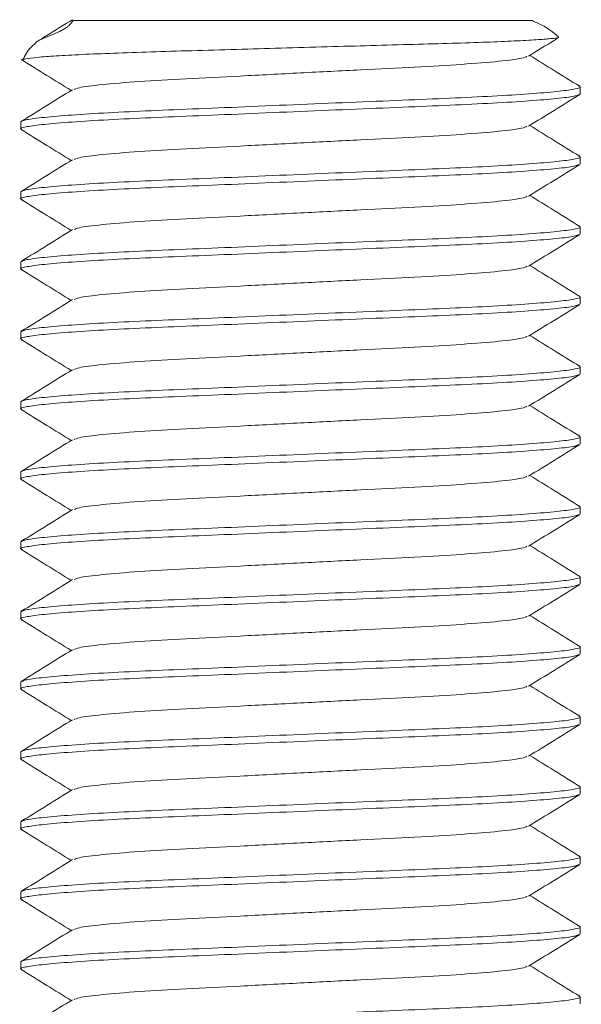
# Model space of a CAD drawing. Header units: millimetres. Extents: x 6 to 205, y 6 to 187.
# Tile 5 of 7: x 122 to 130, y 119 to 133. Entities that reach past the tile are written whole.
import ezdxf

# ---------------------------------------------------------------- set-up
doc = ezdxf.new("R2010")
doc.units = ezdxf.units.MM

msp = doc.modelspace()

# ---------------------------------------------------------------- linework, layer by layer
at = {"color": 7, "linetype": 'Continuous', "lineweight": 15}
for p, q in [((129.644, 132.89), (123.075, 132.89)), ((130.326, 131.84), (130.326, 131.94)), ((122.326, 131.44), (122.326, 131.34)), ((130.326, 130.84), (130.326, 130.94)), ((122.326, 130.44), (122.326, 130.34)), ((130.326, 129.84), (130.326, 129.94)), ((122.326, 129.44), (122.326, 129.34)), ((130.326, 128.84), (130.326, 128.94)), ((122.326, 128.44), (122.326, 128.34)), ((130.326, 127.84), (130.326, 127.94)), ((122.326, 127.44), (122.326, 127.34)), ((130.326, 126.84), (130.326, 126.94)), ((122.326, 126.44), (122.326, 126.34)), ((130.326, 125.84), (130.326, 125.94)), ((122.326, 125.44), (122.326, 125.34)), ((130.326, 124.84), (130.326, 124.94)), ((122.326, 124.44), (122.326, 124.34)), ((130.326, 123.84), (130.326, 123.94)), ((122.326, 123.44), (122.326, 123.34)), ((130.326, 122.84), (130.326, 122.94)), ((122.326, 122.44), (122.326, 122.34)), ((130.326, 121.84), (130.326, 121.94)), ((122.326, 121.44), (122.326, 121.34)), ((130.326, 120.84), (130.326, 120.94)), ((122.326, 120.44), (122.326, 120.34)), ((130.326, 119.84), (130.326, 119.94)), ((122.326, 119.44), (122.326, 119.34)), ((130.326, 118.84), (130.326, 118.94))]:
    msp.add_line(p, q, dxfattribs=at)
for points, knots in [([(123.075, 132.89), (123.069, 132.88), (123.057, 132.864), (123.035, 132.835), (123.006, 132.808), (122.981, 132.789), (122.96, 132.775), (122.934, 132.759), (122.899, 132.741), (122.827, 132.706), (122.675, 132.643), (122.559, 132.597), (122.538, 132.569), (122.531, 132.56)], [0, 0, 0, 0, 0.113139, 0.195101, 0.236341, 0.252859, 0.269531, 0.284233, 0.305014, 0.343637, 0.464822, 0.838004, 1, 1, 1, 1]), ([(123.066, 132.9), (122.944, 132.825), (122.773, 132.72), (122.602, 132.614), (122.554, 132.584)], [0, 0, 0, 0, 0.715525, 1, 1, 1, 1]), ([(130.016, 132.657), (129.939, 132.718), (129.818, 132.812), (129.676, 132.869), (129.626, 132.89)], [0, 0, 0, 0, 0.642093, 1, 1, 1, 1]), ([(122.354, 132.326), (122.362, 132.332), (122.381, 132.343), (122.548, 132.362), (122.819, 132.383), (123.188, 132.403), (123.647, 132.422), (124.176, 132.441), (124.77, 132.457), (125.399, 132.476), (126.054, 132.494), (126.703, 132.513), (127.343, 132.531), (127.946, 132.548), (128.505, 132.563), (128.991, 132.579), (129.397, 132.596), (129.709, 132.613), (129.917, 132.63), (130.018, 132.642), (130.015, 132.648), (130.014, 132.65)], [0, 0, 0, 0, 0.048803, 0.106529, 0.161706, 0.218489, 0.273561, 0.330228, 0.385328, 0.442084, 0.496214, 0.551929, 0.605818, 0.661269, 0.715177, 0.770708, 0.823598, 0.878047, 0.930525, 0.984525, 1, 1, 1, 1]), ([(129.585, 132.379), (129.707, 132.454), (129.851, 132.543), (129.995, 132.631), (130.017, 132.645)], [0, 0, 0, 0, 0.848516, 1, 1, 1, 1]), ([(122.533, 132.558), (122.513, 132.542), (122.434, 132.482), (122.389, 132.392), (122.356, 132.325)], [0, 0, 0, 0, 0.258931, 1, 1, 1, 1]), ([(129.563, 132.378), (129.547, 132.369), (129.506, 132.346), (129.185, 132.306), (128.661, 132.262), (127.978, 132.223), (127.186, 132.184), (126.326, 132.14), (125.465, 132.095), (124.674, 132.056), (123.99, 132.017), (123.466, 131.973), (123.145, 131.933), (123.104, 131.91), (123.088, 131.901)], [0, 0, 0, 0, 0.061153, 0.150102, 0.239052, 0.324956, 0.41086, 0.49981, 0.588759, 0.674664, 0.760568, 0.849518, 0.938467, 1, 1, 1, 1]), ([(130.317, 131.949), (130.195, 132.024), (129.957, 132.171), (129.719, 132.318), (129.603, 132.39)], [0, 0, 0, 0, 0.5132633, 1, 1, 1, 1]), ([(122.333, 132.331), (122.455, 132.255), (122.694, 132.108), (122.932, 131.961), (123.049, 131.89)], [0, 0, 0, 0, 0.512494, 1, 1, 1, 1]), ([(130.301, 131.949), (130.311, 131.946), (130.351, 131.933), (130.269, 131.911), (130.051, 131.878), (129.671, 131.845), (129.164, 131.812), (128.558, 131.782), (127.873, 131.754), (127.122, 131.723), (126.326, 131.69), (125.53, 131.656), (124.779, 131.625), (124.093, 131.597), (123.487, 131.567), (122.979, 131.534), (122.604, 131.501), (122.369, 131.468), (122.34, 131.449), (122.326, 131.44)], [0, 0, 0, 0, 0.020298, 0.080092, 0.141864, 0.204464, 0.266647, 0.327217, 0.386457, 0.447689, 0.510149, 0.572609, 0.633841, 0.693081, 0.753651, 0.815834, 0.878434, 0.940206, 1, 1, 1, 1]), ([(130.326, 131.84), (130.311, 131.83), (130.283, 131.811), (130.047, 131.778), (129.672, 131.745), (129.164, 131.712), (128.558, 131.682), (127.873, 131.654), (127.122, 131.623), (126.326, 131.59), (125.53, 131.556), (124.779, 131.525), (124.093, 131.497), (123.487, 131.467), (122.98, 131.434), (122.601, 131.401), (122.383, 131.368), (122.301, 131.346), (122.339, 131.334), (122.348, 131.331)], [0, 0, 0, 0, 0.059924, 0.12183, 0.184565, 0.246883, 0.307584, 0.366953, 0.428317, 0.490913, 0.553509, 0.614873, 0.674242, 0.734943, 0.797261, 0.859996, 0.921902, 0.981826, 1, 1, 1, 1]), ([(123.066, 131.9), (122.944, 131.825), (122.699, 131.674), (122.455, 131.524), (122.333, 131.448)], [0, 0, 0, 0, 0.499909, 1, 1, 1, 1]), ([(129.584, 131.378), (129.706, 131.453), (129.95, 131.604), (130.195, 131.754), (130.317, 131.83)], [0, 0, 0, 0, 0.4999168, 1, 1, 1, 1]), ([(129.561, 131.377), (129.544, 131.368), (129.504, 131.346), (129.185, 131.306), (128.661, 131.262), (127.978, 131.223), (127.186, 131.184), (126.326, 131.14), (125.465, 131.095), (124.674, 131.056), (123.99, 131.017), (123.466, 130.973), (123.145, 130.933), (123.104, 130.91), (123.088, 130.901)], [0, 0, 0, 0, 0.059187, 0.148313, 0.23744, 0.323515, 0.409589, 0.498716, 0.587842, 0.673917, 0.759992, 0.849118, 0.938245, 1, 1, 1, 1]), ([(130.317, 130.949), (130.195, 131.024), (129.957, 131.171), (129.719, 131.318), (129.603, 131.39)], [0, 0, 0, 0, 0.513236, 1, 1, 1, 1]), ([(122.332, 131.331), (122.455, 131.256), (122.693, 131.109), (122.932, 130.961), (123.049, 130.89)], [0, 0, 0, 0, 0.512129, 1, 1, 1, 1]), ([(130.303, 130.83), (130.292, 130.824), (130.264, 130.807), (130.045, 130.778), (129.672, 130.745), (129.164, 130.712), (128.558, 130.682), (127.873, 130.654), (127.122, 130.623), (126.326, 130.59), (125.53, 130.556), (124.779, 130.525), (124.093, 130.497), (123.487, 130.467), (122.98, 130.434), (122.601, 130.401), (122.382, 130.368), (122.3, 130.346), (122.34, 130.333), (122.351, 130.33)], [0, 0, 0, 0, 0.041973, 0.104918, 0.168707, 0.232071, 0.293791, 0.354156, 0.416551, 0.480197, 0.543844, 0.606238, 0.666604, 0.728324, 0.791688, 0.855477, 0.918422, 0.979352, 1, 1, 1, 1]), ([(130.301, 130.949), (130.311, 130.946), (130.351, 130.933), (130.269, 130.911), (130.051, 130.878), (129.671, 130.845), (129.164, 130.812), (128.558, 130.782), (127.873, 130.754), (127.122, 130.723), (126.326, 130.69), (125.53, 130.656), (124.779, 130.625), (124.093, 130.597), (123.487, 130.567), (122.979, 130.534), (122.604, 130.501), (122.369, 130.468), (122.34, 130.449), (122.326, 130.44)], [0, 0, 0, 0, 0.020521, 0.080301, 0.142059, 0.204644, 0.266813, 0.32737, 0.386596, 0.447814, 0.51026, 0.572706, 0.633924, 0.693151, 0.753707, 0.815876, 0.878461, 0.940219, 1, 1, 1, 1]), ([(123.066, 130.9), (122.944, 130.825), (122.699, 130.674), (122.455, 130.524), (122.333, 130.448)], [0, 0, 0, 0, 0.499921, 1, 1, 1, 1]), ([(129.586, 130.379), (129.708, 130.454), (129.952, 130.605), (130.196, 130.755), (130.319, 130.831)], [0, 0, 0, 0, 0.499921, 1, 1, 1, 1]), ([(130.319, 129.948), (130.197, 130.023), (129.958, 130.17), (129.719, 130.318), (129.603, 130.39)], [0, 0, 0, 0, 0.512121, 1, 1, 1, 1]), ([(122.334, 130.33), (122.456, 130.255), (122.695, 130.108), (122.933, 129.961), (123.049, 129.89)], [0, 0, 0, 0, 0.51306, 1, 1, 1, 1]), ([(129.564, 130.378), (129.547, 130.369), (129.506, 130.346), (129.185, 130.306), (128.661, 130.262), (127.978, 130.223), (127.186, 130.184), (126.326, 130.14), (125.465, 130.095), (124.674, 130.056), (123.99, 130.017), (123.467, 129.973), (123.148, 129.933), (123.107, 129.911), (123.091, 129.902)], [0, 0, 0, 0, 0.061847, 0.150962, 0.240077, 0.326141, 0.412205, 0.50132, 0.590435, 0.676499, 0.762563, 0.851678, 0.940793, 1, 1, 1, 1]), ([(130.303, 129.83), (130.292, 129.824), (130.264, 129.807), (130.045, 129.778), (129.672, 129.745), (129.164, 129.712), (128.558, 129.682), (127.873, 129.654), (127.122, 129.623), (126.326, 129.59), (125.53, 129.556), (124.779, 129.525), (124.093, 129.497), (123.487, 129.467), (122.98, 129.434), (122.601, 129.401), (122.382, 129.368), (122.3, 129.346), (122.341, 129.333), (122.351, 129.33)], [0, 0, 0, 0, 0.041986, 0.104911, 0.16868, 0.232024, 0.293725, 0.354072, 0.416447, 0.480073, 0.5437, 0.606075, 0.666421, 0.728122, 0.791467, 0.855235, 0.91816, 0.979071, 1, 1, 1, 1]), ([(130.303, 129.948), (130.312, 129.945), (130.351, 129.933), (130.269, 129.911), (130.051, 129.878), (129.671, 129.845), (129.164, 129.812), (128.558, 129.782), (127.873, 129.754), (127.122, 129.723), (126.326, 129.69), (125.53, 129.656), (124.779, 129.625), (124.093, 129.597), (123.487, 129.567), (122.979, 129.534), (122.604, 129.501), (122.369, 129.468), (122.34, 129.449), (122.326, 129.44)], [0, 0, 0, 0, 0.018175, 0.078099, 0.1400046, 0.2027399, 0.2650575, 0.3257588, 0.3851276, 0.446492, 0.5090875, 0.571683, 0.6330474, 0.6924162, 0.7531174, 0.8154351, 0.8781704, 0.940076, 1, 1, 1, 1]), ([(123.068, 129.901), (122.946, 129.826), (122.701, 129.675), (122.457, 129.525), (122.335, 129.449)], [0, 0, 0, 0, 0.499917, 1, 1, 1, 1]), ([(129.585, 129.379), (129.708, 129.454), (129.952, 129.605), (130.196, 129.755), (130.319, 129.831)], [0, 0, 0, 0, 0.499909, 1, 1, 1, 1]), ([(122.334, 129.33), (122.457, 129.255), (122.695, 129.108), (122.933, 128.961), (123.049, 128.89)], [0, 0, 0, 0, 0.513409, 1, 1, 1, 1]), ([(129.564, 129.378), (129.547, 129.369), (129.506, 129.346), (129.185, 129.306), (128.661, 129.262), (127.978, 129.223), (127.186, 129.184), (126.326, 129.14), (125.465, 129.095), (124.674, 129.056), (123.99, 129.017), (123.467, 128.973), (123.146, 128.933), (123.105, 128.91), (123.088, 128.901)], [0, 0, 0, 0, 0.061446, 0.150404, 0.239362, 0.325275, 0.411188, 0.500146, 0.589104, 0.675017, 0.760929, 0.849888, 0.938846, 1, 1, 1, 1]), ([(130.319, 128.948), (130.196, 129.024), (129.958, 129.171), (129.719, 129.318), (129.603, 129.39)], [0, 0, 0, 0, 0.512489, 1, 1, 1, 1]), ([(130.303, 128.949), (130.312, 128.946), (130.351, 128.933), (130.269, 128.911), (130.051, 128.878), (129.671, 128.845), (129.164, 128.812), (128.558, 128.782), (127.873, 128.754), (127.122, 128.723), (126.326, 128.69), (125.53, 128.656), (124.779, 128.625), (124.093, 128.597), (123.487, 128.567), (122.979, 128.534), (122.604, 128.501), (122.369, 128.468), (122.34, 128.449), (122.326, 128.44)], [0, 0, 0, 0, 0.018822, 0.078707, 0.140571, 0.203265, 0.265542, 0.326203, 0.385533, 0.446857, 0.509411, 0.571965, 0.633289, 0.692619, 0.75328, 0.815557, 0.878251, 0.940115, 1, 1, 1, 1]), ([(123.066, 128.901), (122.944, 128.825), (122.7, 128.674), (122.455, 128.524), (122.333, 128.449)], [0, 0, 0, 0, 0.499923, 1, 1, 1, 1]), ([(130.303, 128.831), (130.292, 128.824), (130.265, 128.808), (130.045, 128.778), (129.672, 128.745), (129.164, 128.712), (128.558, 128.682), (127.873, 128.654), (127.122, 128.623), (126.326, 128.59), (125.53, 128.556), (124.779, 128.525), (124.093, 128.497), (123.487, 128.467), (122.98, 128.434), (122.601, 128.401), (122.382, 128.368), (122.301, 128.346), (122.34, 128.333), (122.349, 128.33)], [0, 0, 0, 0, 0.042347, 0.105358, 0.169213, 0.232644, 0.294429, 0.354858, 0.417318, 0.481032, 0.544745, 0.607205, 0.667634, 0.729419, 0.79285, 0.856705, 0.919716, 0.980711, 1, 1, 1, 1]), ([(129.586, 128.379), (129.708, 128.454), (129.952, 128.605), (130.197, 128.756), (130.319, 128.831)], [0, 0, 0, 0, 0.499914, 1, 1, 1, 1]), ([(122.333, 128.331), (122.455, 128.255), (122.694, 128.108), (122.932, 127.961), (123.049, 127.89)], [0, 0, 0, 0, 0.51243, 1, 1, 1, 1]), ([(129.564, 128.378), (129.547, 128.369), (129.506, 128.346), (129.185, 128.306), (128.661, 128.262), (127.978, 128.223), (127.186, 128.184), (126.326, 128.14), (125.465, 128.095), (124.674, 128.056), (123.99, 128.017), (123.466, 127.973), (123.145, 127.933), (123.104, 127.91), (123.087, 127.901)], [0, 0, 0, 0, 0.061836, 0.150695, 0.239555, 0.325372, 0.411189, 0.500049, 0.588908, 0.674725, 0.760543, 0.849402, 0.938262, 1, 1, 1, 1]), ([(130.318, 127.949), (130.196, 128.024), (129.957, 128.171), (129.719, 128.318), (129.603, 128.39)], [0, 0, 0, 0, 0.51279, 1, 1, 1, 1]), ([(130.302, 127.949), (130.311, 127.946), (130.351, 127.933), (130.269, 127.911), (130.051, 127.878), (129.671, 127.845), (129.164, 127.812), (128.558, 127.782), (127.873, 127.754), (127.122, 127.723), (126.326, 127.69), (125.53, 127.656), (124.779, 127.625), (124.093, 127.597), (123.487, 127.567), (122.979, 127.534), (122.604, 127.501), (122.369, 127.468), (122.34, 127.449), (122.326, 127.44)], [0, 0, 0, 0, 0.019539, 0.07938, 0.1412, 0.203848, 0.266079, 0.326696, 0.385982, 0.447261, 0.50977, 0.572278, 0.633557, 0.692844, 0.75346, 0.815692, 0.87834, 0.940159, 1, 1, 1, 1]), ([(123.066, 127.9), (122.944, 127.825), (122.699, 127.674), (122.455, 127.523), (122.332, 127.448)], [0, 0, 0, 0, 0.499909, 1, 1, 1, 1]), ([(130.3, 127.829), (130.289, 127.823), (130.262, 127.807), (130.045, 127.778), (129.673, 127.745), (129.164, 127.712), (128.558, 127.682), (127.873, 127.654), (127.122, 127.623), (126.326, 127.59), (125.53, 127.556), (124.779, 127.525), (124.093, 127.497), (123.487, 127.467), (122.98, 127.434), (122.601, 127.401), (122.383, 127.368), (122.301, 127.346), (122.339, 127.334), (122.348, 127.331)], [0, 0, 0, 0, 0.0397902, 0.1030083, 0.1670737, 0.2307127, 0.292701, 0.3533285, 0.4159941, 0.4799167, 0.5438394, 0.606505, 0.6671325, 0.7291208, 0.7927597, 0.8568252, 0.9200433, 0.9812379, 1, 1, 1, 1]), ([(129.584, 127.378), (129.706, 127.453), (129.95, 127.604), (130.195, 127.754), (130.317, 127.83)], [0, 0, 0, 0, 0.499921, 1, 1, 1, 1]), ([(122.333, 127.331), (122.455, 127.256), (122.693, 127.108), (122.932, 126.961), (123.049, 126.89)], [0, 0, 0, 0, 0.512271, 1, 1, 1, 1]), ([(129.561, 127.377), (129.545, 127.368), (129.504, 127.346), (129.185, 127.306), (128.661, 127.262), (127.978, 127.223), (127.186, 127.184), (126.326, 127.14), (125.465, 127.095), (124.674, 127.056), (123.99, 127.017), (123.467, 126.973), (123.146, 126.933), (123.105, 126.91), (123.088, 126.901)], [0, 0, 0, 0, 0.059391, 0.148536, 0.23768, 0.323773, 0.409866, 0.49901, 0.588155, 0.674248, 0.76034, 0.849485, 0.93863, 1, 1, 1, 1]), ([(130.317, 126.949), (130.194, 127.025), (129.956, 127.171), (129.719, 127.318), (129.603, 127.39)], [0, 0, 0, 0, 0.51362, 1, 1, 1, 1]), ([(130.3, 126.95), (130.31, 126.946), (130.351, 126.933), (130.269, 126.911), (130.051, 126.878), (129.671, 126.845), (129.164, 126.812), (128.558, 126.782), (127.873, 126.754), (127.122, 126.723), (126.326, 126.69), (125.53, 126.656), (124.779, 126.625), (124.093, 126.597), (123.487, 126.567), (122.979, 126.534), (122.604, 126.501), (122.369, 126.468), (122.34, 126.449), (122.326, 126.44)], [0, 0, 0, 0, 0.021026, 0.080776, 0.142502, 0.205055, 0.267192, 0.327717, 0.386913, 0.448099, 0.510513, 0.572927, 0.634113, 0.693309, 0.753834, 0.815971, 0.878524, 0.94025, 1, 1, 1, 1]), ([(123.066, 126.9), (122.944, 126.825), (122.7, 126.674), (122.455, 126.524), (122.333, 126.448)], [0, 0, 0, 0, 0.499917, 1, 1, 1, 1]), ([(130.301, 126.83), (130.291, 126.823), (130.263, 126.807), (130.045, 126.778), (129.672, 126.745), (129.164, 126.712), (128.558, 126.682), (127.873, 126.654), (127.122, 126.623), (126.326, 126.59), (125.53, 126.556), (124.779, 126.525), (124.093, 126.497), (123.487, 126.467), (122.98, 126.434), (122.601, 126.401), (122.383, 126.368), (122.301, 126.346), (122.339, 126.333), (122.349, 126.33)], [0, 0, 0, 0, 0.040761, 0.103888, 0.167861, 0.231408, 0.293307, 0.353847, 0.416422, 0.480252, 0.544083, 0.606658, 0.667198, 0.729097, 0.792644, 0.856617, 0.919743, 0.98085, 1, 1, 1, 1]), ([(129.584, 126.378), (129.707, 126.453), (129.951, 126.604), (130.195, 126.755), (130.318, 126.83)], [0, 0, 0, 0, 0.499917, 1, 1, 1, 1]), ([(122.333, 126.331), (122.455, 126.255), (122.694, 126.108), (122.932, 125.961), (123.049, 125.89)], [0, 0, 0, 0, 0.512317, 1, 1, 1, 1]), ([(129.562, 126.378), (129.546, 126.369), (129.505, 126.346), (129.185, 126.306), (128.661, 126.262), (127.978, 126.223), (127.186, 126.184), (126.326, 126.14), (125.465, 126.095), (124.674, 126.056), (123.99, 126.017), (123.467, 125.973), (123.147, 125.933), (123.106, 125.911), (123.09, 125.902)], [0, 0, 0, 0, 0.060389, 0.14959, 0.238791, 0.324937, 0.411084, 0.500285, 0.589486, 0.675633, 0.76178, 0.850981, 0.940182, 1, 1, 1, 1]), ([(130.319, 125.948), (130.197, 126.023), (129.958, 126.171), (129.719, 126.318), (129.603, 126.39)], [0, 0, 0, 0, 0.512181, 1, 1, 1, 1]), ([(130.303, 125.948), (130.312, 125.945), (130.351, 125.933), (130.269, 125.911), (130.051, 125.878), (129.671, 125.845), (129.164, 125.812), (128.558, 125.782), (127.873, 125.754), (127.122, 125.723), (126.326, 125.69), (125.53, 125.656), (124.779, 125.625), (124.093, 125.597), (123.487, 125.567), (122.979, 125.534), (122.604, 125.501), (122.369, 125.468), (122.34, 125.449), (122.326, 125.44)], [0, 0, 0, 0, 0.018409, 0.078318, 0.140209, 0.20293, 0.265233, 0.325919, 0.385274, 0.446624, 0.509204, 0.571785, 0.633135, 0.692489, 0.753176, 0.815479, 0.878199, 0.94009, 1, 1, 1, 1]), ([(123.067, 125.901), (122.945, 125.826), (122.701, 125.675), (122.456, 125.524), (122.334, 125.449)], [0, 0, 0, 0, 0.4999161, 1, 1, 1, 1]), ([(130.303, 125.83), (130.292, 125.824), (130.264, 125.807), (130.045, 125.778), (129.672, 125.745), (129.164, 125.712), (128.558, 125.682), (127.873, 125.654), (127.122, 125.623), (126.326, 125.59), (125.53, 125.556), (124.779, 125.525), (124.093, 125.497), (123.487, 125.467), (122.98, 125.434), (122.601, 125.401), (122.382, 125.368), (122.3, 125.346), (122.341, 125.333), (122.352, 125.329)], [0, 0, 0, 0, 0.0416384, 0.1045512, 0.1683073, 0.2316389, 0.2933278, 0.3536626, 0.4160255, 0.4796394, 0.5432534, 0.6056163, 0.665951, 0.7276399, 0.7909715, 0.8547276, 0.9176404, 0.9785394, 1, 1, 1, 1]), ([(129.585, 125.379), (129.707, 125.454), (129.952, 125.605), (130.196, 125.755), (130.318, 125.831)], [0, 0, 0, 0, 0.499913, 1, 1, 1, 1]), ([(122.335, 125.33), (122.457, 125.254), (122.695, 125.108), (122.933, 124.961), (123.049, 124.89)], [0, 0, 0, 0, 0.513677, 1, 1, 1, 1]), ([(129.563, 125.378), (129.547, 125.369), (129.506, 125.346), (129.185, 125.306), (128.661, 125.262), (127.978, 125.223), (127.186, 125.184), (126.326, 125.14), (125.465, 125.095), (124.674, 125.056), (123.99, 125.017), (123.467, 124.973), (123.147, 124.933), (123.106, 124.91), (123.09, 124.901)], [0, 0, 0, 0, 0.061277, 0.150364, 0.23945, 0.325486, 0.411523, 0.500609, 0.589696, 0.675732, 0.761769, 0.850855, 0.939942, 1, 1, 1, 1]), ([(130.319, 124.948), (130.196, 125.024), (129.958, 125.171), (129.719, 125.318), (129.603, 125.39)], [0, 0, 0, 0, 0.512372, 1, 1, 1, 1]), ([(130.303, 124.949), (130.312, 124.946), (130.351, 124.933), (130.269, 124.911), (130.051, 124.878), (129.671, 124.845), (129.164, 124.812), (128.558, 124.782), (127.873, 124.754), (127.122, 124.723), (126.326, 124.69), (125.53, 124.656), (124.779, 124.625), (124.093, 124.597), (123.487, 124.567), (122.979, 124.534), (122.604, 124.501), (122.369, 124.468), (122.34, 124.449), (122.326, 124.44)], [0, 0, 0, 0, 0.018561, 0.078461, 0.140343, 0.203053, 0.265346, 0.326024, 0.385369, 0.44671, 0.50928, 0.571851, 0.633192, 0.692537, 0.753214, 0.815508, 0.878218, 0.9401, 1, 1, 1, 1]), ([(130.303, 124.831), (130.292, 124.824), (130.265, 124.808), (130.045, 124.778), (129.672, 124.745), (129.164, 124.712), (128.558, 124.682), (127.873, 124.654), (127.122, 124.623), (126.326, 124.59), (125.53, 124.556), (124.779, 124.525), (124.093, 124.497), (123.487, 124.467), (122.98, 124.434), (122.601, 124.401), (122.383, 124.368), (122.301, 124.346), (122.339, 124.333), (122.349, 124.33)], [0, 0, 0, 0, 0.042469, 0.105481, 0.169339, 0.232771, 0.294557, 0.354988, 0.41745, 0.481165, 0.54488, 0.607341, 0.667772, 0.729559, 0.792991, 0.856848, 0.919861, 0.980856, 1, 1, 1, 1]), ([(123.067, 124.901), (122.945, 124.826), (122.701, 124.675), (122.456, 124.524), (122.334, 124.449)], [0, 0, 0, 0, 0.499926, 1, 1, 1, 1]), ([(129.586, 124.379), (129.708, 124.454), (129.952, 124.605), (130.197, 124.756), (130.319, 124.831)], [0, 0, 0, 0, 0.4999094, 1, 1, 1, 1]), ([(129.564, 124.378), (129.547, 124.369), (129.506, 124.346), (129.185, 124.306), (128.661, 124.262), (127.978, 124.223), (127.186, 124.184), (126.326, 124.14), (125.465, 124.095), (124.674, 124.056), (123.99, 124.017), (123.466, 123.973), (123.145, 123.933), (123.104, 123.91), (123.087, 123.901)], [0, 0, 0, 0, 0.06182, 0.150666, 0.239511, 0.325315, 0.411119, 0.499964, 0.58881, 0.674613, 0.760417, 0.849262, 0.938108, 1, 1, 1, 1]), ([(130.319, 123.948), (130.196, 124.024), (129.958, 124.171), (129.719, 124.318), (129.603, 124.39)], [0, 0, 0, 0, 0.512246, 1, 1, 1, 1]), ([(122.333, 124.331), (122.455, 124.255), (122.694, 124.108), (122.932, 123.961), (123.049, 123.89)], [0, 0, 0, 0, 0.512587, 1, 1, 1, 1]), ([(130.303, 123.949), (130.312, 123.946), (130.351, 123.933), (130.269, 123.911), (130.051, 123.878), (129.671, 123.845), (129.164, 123.812), (128.558, 123.782), (127.873, 123.754), (127.122, 123.723), (126.326, 123.69), (125.53, 123.656), (124.779, 123.625), (124.093, 123.597), (123.487, 123.567), (122.979, 123.534), (122.606, 123.501), (122.387, 123.471), (122.359, 123.455), (122.348, 123.448)], [0, 0, 0, 0, 0.0190003, 0.0800028, 0.1430224, 0.2068867, 0.2703259, 0.3321196, 0.3925568, 0.4550256, 0.5187475, 0.5824695, 0.6449383, 0.7053755, 0.7671692, 0.8306084, 0.8944727, 0.9574923, 1, 1, 1, 1]), ([(130.302, 123.83), (130.291, 123.824), (130.263, 123.807), (130.045, 123.778), (129.672, 123.745), (129.164, 123.712), (128.558, 123.682), (127.873, 123.654), (127.122, 123.623), (126.326, 123.59), (125.53, 123.556), (124.779, 123.525), (124.093, 123.497), (123.487, 123.467), (122.98, 123.434), (122.601, 123.401), (122.383, 123.368), (122.301, 123.346), (122.339, 123.333), (122.349, 123.33)], [0, 0, 0, 0, 0.041039, 0.104149, 0.168104, 0.231634, 0.293516, 0.35404, 0.416598, 0.480411, 0.544224, 0.606782, 0.667306, 0.729188, 0.792718, 0.856673, 0.919783, 0.980873, 1, 1, 1, 1]), ([(123.066, 123.9), (122.944, 123.825), (122.699, 123.674), (122.455, 123.523), (122.332, 123.448)], [0, 0, 0, 0, 0.499911, 1, 1, 1, 1]), ([(129.585, 123.378), (129.707, 123.454), (129.951, 123.604), (130.196, 123.755), (130.318, 123.83)], [0, 0, 0, 0, 0.499926, 1, 1, 1, 1]), ([(129.563, 123.378), (129.546, 123.369), (129.505, 123.346), (129.185, 123.306), (128.661, 123.262), (127.978, 123.223), (127.186, 123.184), (126.326, 123.14), (125.465, 123.095), (124.674, 123.056), (123.99, 123.017), (123.467, 122.973), (123.146, 122.933), (123.105, 122.91), (123.088, 122.901)], [0, 0, 0, 0, 0.060821, 0.149831, 0.238841, 0.324803, 0.410765, 0.499775, 0.588784, 0.674747, 0.760709, 0.849719, 0.938728, 1, 1, 1, 1]), ([(130.317, 122.949), (130.195, 123.025), (129.957, 123.171), (129.719, 123.318), (129.603, 123.389)], [0, 0, 0, 0, 0.513656, 1, 1, 1, 1]), ([(122.333, 123.331), (122.455, 123.255), (122.694, 123.108), (122.932, 122.961), (123.049, 122.89)], [0, 0, 0, 0, 0.51246, 1, 1, 1, 1]), ([(130.3, 122.95), (130.311, 122.946), (130.351, 122.933), (130.269, 122.911), (130.051, 122.878), (129.671, 122.845), (129.164, 122.812), (128.558, 122.782), (127.873, 122.754), (127.122, 122.723), (126.326, 122.69), (125.53, 122.656), (124.779, 122.625), (124.093, 122.597), (123.487, 122.567), (122.979, 122.534), (122.604, 122.501), (122.369, 122.468), (122.34, 122.449), (122.326, 122.44)], [0, 0, 0, 0, 0.020978, 0.080731, 0.14246, 0.205016, 0.267156, 0.327684, 0.386883, 0.448072, 0.510489, 0.572906, 0.634095, 0.693294, 0.753822, 0.815962, 0.878518, 0.940247, 1, 1, 1, 1]), ([(130.3, 122.829), (130.29, 122.823), (130.262, 122.807), (130.045, 122.778), (129.673, 122.745), (129.164, 122.712), (128.558, 122.682), (127.873, 122.654), (127.122, 122.623), (126.326, 122.59), (125.53, 122.556), (124.779, 122.525), (124.093, 122.497), (123.487, 122.467), (122.98, 122.434), (122.601, 122.401), (122.383, 122.368), (122.301, 122.346), (122.339, 122.334), (122.348, 122.331)], [0, 0, 0, 0, 0.039881, 0.103104, 0.167175, 0.23082, 0.292814, 0.353447, 0.416118, 0.480046, 0.543975, 0.606646, 0.667279, 0.729272, 0.792917, 0.856988, 0.920212, 0.981412, 1, 1, 1, 1]), ([(123.066, 122.9), (122.944, 122.825), (122.7, 122.674), (122.455, 122.524), (122.333, 122.448)], [0, 0, 0, 0, 0.499912, 1, 1, 1, 1]), ([(129.584, 122.378), (129.706, 122.453), (129.95, 122.604), (130.195, 122.754), (130.317, 122.83)], [0, 0, 0, 0, 0.499916, 1, 1, 1, 1]), ([(129.561, 122.377), (129.545, 122.368), (129.504, 122.346), (129.185, 122.306), (128.661, 122.262), (127.978, 122.223), (127.186, 122.184), (126.326, 122.14), (125.465, 122.095), (124.674, 122.056), (123.99, 122.017), (123.467, 121.973), (123.146, 121.933), (123.106, 121.91), (123.089, 121.901)], [0, 0, 0, 0, 0.059383, 0.148598, 0.237813, 0.323974, 0.410134, 0.499349, 0.588565, 0.674725, 0.760886, 0.850101, 0.939316, 1, 1, 1, 1]), ([(130.318, 121.948), (130.196, 122.024), (129.958, 122.171), (129.719, 122.318), (129.603, 122.39)], [0, 0, 0, 0, 0.5124411, 1, 1, 1, 1]), ([(122.332, 122.331), (122.455, 122.256), (122.693, 122.109), (122.932, 121.961), (123.049, 121.89)], [0, 0, 0, 0, 0.512123, 1, 1, 1, 1]), ([(130.303, 121.83), (130.292, 121.824), (130.264, 121.807), (130.045, 121.778), (129.672, 121.745), (129.164, 121.712), (128.558, 121.682), (127.873, 121.654), (127.122, 121.623), (126.326, 121.59), (125.53, 121.556), (124.779, 121.525), (124.093, 121.497), (123.487, 121.467), (122.98, 121.434), (122.601, 121.401), (122.382, 121.368), (122.3, 121.346), (122.341, 121.333), (122.351, 121.33)], [0, 0, 0, 0, 0.041828, 0.10476, 0.168536, 0.231887, 0.293595, 0.353949, 0.416331, 0.479965, 0.543598, 0.60598, 0.666334, 0.728042, 0.791393, 0.855169, 0.918101, 0.979019, 1, 1, 1, 1]), ([(130.302, 121.949), (130.312, 121.946), (130.351, 121.933), (130.269, 121.911), (130.051, 121.878), (129.671, 121.845), (129.164, 121.812), (128.558, 121.782), (127.873, 121.754), (127.122, 121.723), (126.326, 121.69), (125.53, 121.656), (124.779, 121.625), (124.093, 121.597), (123.487, 121.567), (122.979, 121.534), (122.604, 121.501), (122.369, 121.468), (122.34, 121.449), (122.326, 121.44)], [0, 0, 0, 0, 0.0190708, 0.0789401, 0.1407892, 0.2034673, 0.2657281, 0.3263739, 0.3856886, 0.446997, 0.5095354, 0.5720738, 0.6333822, 0.6926968, 0.7533427, 0.8156035, 0.8782816, 0.9401307, 1, 1, 1, 1]), ([(123.067, 121.901), (122.945, 121.825), (122.7, 121.675), (122.456, 121.524), (122.334, 121.449)], [0, 0, 0, 0, 0.499918, 1, 1, 1, 1]), ([(129.585, 121.379), (129.708, 121.454), (129.952, 121.605), (130.196, 121.755), (130.319, 121.831)], [0, 0, 0, 0, 0.4999203, 1, 1, 1, 1]), ([(130.319, 120.948), (130.197, 121.023), (129.958, 121.171), (129.719, 121.318), (129.603, 121.39)], [0, 0, 0, 0, 0.512232, 1, 1, 1, 1]), ([(122.334, 121.33), (122.457, 121.255), (122.695, 121.108), (122.933, 120.961), (123.049, 120.89)], [0, 0, 0, 0, 0.513286, 1, 1, 1, 1]), ([(129.564, 121.378), (129.547, 121.369), (129.506, 121.346), (129.185, 121.306), (128.661, 121.262), (127.978, 121.223), (127.186, 121.184), (126.326, 121.14), (125.465, 121.095), (124.674, 121.056), (123.99, 121.017), (123.467, 120.973), (123.148, 120.933), (123.107, 120.911), (123.091, 120.902)], [0, 0, 0, 0, 0.061692, 0.150817, 0.239942, 0.326016, 0.41209, 0.501215, 0.59034, 0.676414, 0.762488, 0.851613, 0.940738, 1, 1, 1, 1]), ([(130.303, 120.831), (130.292, 120.824), (130.264, 120.807), (130.045, 120.778), (129.672, 120.745), (129.164, 120.712), (128.558, 120.682), (127.873, 120.654), (127.122, 120.623), (126.326, 120.59), (125.53, 120.556), (124.779, 120.525), (124.093, 120.497), (123.487, 120.467), (122.98, 120.434), (122.601, 120.401), (122.382, 120.368), (122.3, 120.346), (122.34, 120.333), (122.351, 120.33)], [0, 0, 0, 0, 0.042097, 0.105031, 0.168809, 0.232162, 0.293871, 0.354226, 0.41661, 0.480246, 0.543881, 0.606265, 0.66662, 0.72833, 0.791683, 0.855461, 0.918395, 0.979314, 1, 1, 1, 1]), ([(130.303, 120.948), (130.312, 120.945), (130.351, 120.933), (130.269, 120.911), (130.051, 120.878), (129.671, 120.845), (129.164, 120.812), (128.558, 120.782), (127.873, 120.754), (127.122, 120.723), (126.326, 120.69), (125.53, 120.656), (124.779, 120.625), (124.093, 120.597), (123.487, 120.567), (122.979, 120.534), (122.604, 120.501), (122.369, 120.468), (122.34, 120.449), (122.326, 120.44)], [0, 0, 0, 0, 0.018303, 0.078219, 0.140116, 0.202843, 0.265153, 0.325846, 0.385207, 0.446564, 0.509151, 0.571739, 0.633095, 0.692456, 0.75315, 0.815459, 0.878186, 0.940084, 1, 1, 1, 1]), ([(123.068, 120.901), (122.946, 120.826), (122.701, 120.675), (122.457, 120.525), (122.335, 120.449)], [0, 0, 0, 0, 0.499921, 1, 1, 1, 1]), ([(129.585, 120.379), (129.708, 120.454), (129.952, 120.605), (130.197, 120.756), (130.319, 120.831)], [0, 0, 0, 0, 0.4999087, 1, 1, 1, 1]), ([(122.334, 120.33), (122.456, 120.255), (122.695, 120.108), (122.933, 119.961), (123.049, 119.89)], [0, 0, 0, 0, 0.513264, 1, 1, 1, 1]), ([(129.564, 120.378), (129.547, 120.369), (129.506, 120.346), (129.185, 120.306), (128.661, 120.262), (127.978, 120.223), (127.186, 120.184), (126.326, 120.14), (125.465, 120.095), (124.674, 120.056), (123.99, 120.017), (123.466, 119.973), (123.145, 119.933), (123.104, 119.91), (123.087, 119.901)], [0, 0, 0, 0, 0.061493, 0.150377, 0.239261, 0.325102, 0.410943, 0.499828, 0.588712, 0.674553, 0.760394, 0.849278, 0.938162, 1, 1, 1, 1]), ([(130.318, 119.948), (130.196, 120.024), (129.958, 120.171), (129.719, 120.318), (129.603, 120.39)], [0, 0, 0, 0, 0.512462, 1, 1, 1, 1]), ([(130.302, 119.949), (130.312, 119.946), (130.351, 119.933), (130.269, 119.911), (130.051, 119.878), (129.671, 119.845), (129.164, 119.812), (128.558, 119.782), (127.873, 119.754), (127.122, 119.723), (126.326, 119.69), (125.53, 119.656), (124.779, 119.625), (124.093, 119.597), (123.487, 119.567), (122.979, 119.534), (122.604, 119.501), (122.369, 119.468), (122.34, 119.449), (122.326, 119.44)], [0, 0, 0, 0, 0.01898, 0.078855, 0.14071, 0.203394, 0.26566, 0.326312, 0.385632, 0.446946, 0.50949, 0.572034, 0.633348, 0.692668, 0.75332, 0.815586, 0.87827, 0.940125, 1, 1, 1, 1]), ([(123.066, 119.9), (122.944, 119.825), (122.699, 119.674), (122.455, 119.523), (122.333, 119.448)], [0, 0, 0, 0, 0.4999149, 1, 1, 1, 1]), ([(130.303, 119.831), (130.292, 119.824), (130.264, 119.807), (130.045, 119.778), (129.672, 119.745), (129.164, 119.712), (128.558, 119.682), (127.873, 119.654), (127.122, 119.623), (126.326, 119.59), (125.53, 119.556), (124.779, 119.525), (124.093, 119.497), (123.487, 119.467), (122.98, 119.434), (122.601, 119.401), (122.382, 119.368), (122.301, 119.346), (122.34, 119.333), (122.349, 119.33)], [0, 0, 0, 0, 0.0422067, 0.105223, 0.1690839, 0.2325197, 0.29431, 0.354744, 0.4172095, 0.4809281, 0.5446466, 0.6071121, 0.6675461, 0.7293364, 0.7927722, 0.8566331, 0.9196494, 0.9806486, 1, 1, 1, 1]), ([(129.586, 119.379), (129.708, 119.454), (129.952, 119.605), (130.197, 119.756), (130.319, 119.831)], [0, 0, 0, 0, 0.4999164, 1, 1, 1, 1]), ([(122.333, 119.331), (122.455, 119.255), (122.694, 119.108), (122.932, 118.961), (123.049, 118.89)], [0, 0, 0, 0, 0.512503, 1, 1, 1, 1]), ([(129.564, 119.378), (129.547, 119.369), (129.506, 119.346), (129.185, 119.306), (128.661, 119.262), (127.978, 119.223), (127.186, 119.184), (126.326, 119.14), (125.465, 119.095), (124.674, 119.056), (123.99, 119.017), (123.466, 118.973), (123.145, 118.933), (123.105, 118.91), (123.088, 118.901)], [0, 0, 0, 0, 0.061768, 0.150668, 0.239568, 0.325424, 0.411281, 0.50018, 0.58908, 0.674936, 0.760793, 0.849693, 0.938592, 1, 1, 1, 1]), ([(130.317, 118.949), (130.195, 119.024), (129.957, 119.171), (129.719, 119.318), (129.603, 119.39)], [0, 0, 0, 0, 0.513394, 1, 1, 1, 1]), ([(130.301, 118.949), (130.311, 118.946), (130.351, 118.933), (130.269, 118.911), (130.051, 118.878), (129.671, 118.845), (129.164, 118.812), (128.558, 118.782), (127.873, 118.754), (127.122, 118.723), (126.326, 118.69), (125.53, 118.656), (124.779, 118.625), (124.093, 118.597), (123.487, 118.567), (122.979, 118.534), (122.604, 118.501), (122.369, 118.468), (122.34, 118.449), (122.326, 118.44)], [0, 0, 0, 0, 0.020518, 0.080299, 0.142057, 0.204643, 0.266812, 0.327368, 0.386595, 0.447813, 0.510259, 0.572705, 0.633923, 0.69315, 0.753707, 0.815876, 0.878461, 0.940219, 1, 1, 1, 1]), ([(123.066, 118.9), (122.944, 118.825), (122.699, 118.674), (122.455, 118.524), (122.333, 118.448)], [0, 0, 0, 0, 0.499909, 1, 1, 1, 1])]:
    msp.add_open_spline(points, degree=3, knots=knots, dxfattribs=at)

doc.saveas('drawing.dxf')
